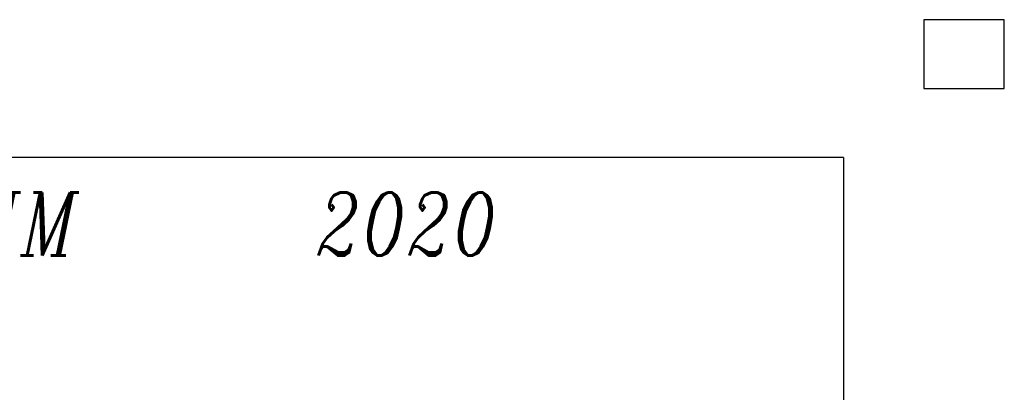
# Model space of a CAD drawing. Extents: x 5634 to 6145, y -878 to -510.
# Tile 28 of 28: x 5957 to 6145, y -581 to -510. Entities that reach past the tile are written whole.
import ezdxf
from ezdxf.enums import TextEntityAlignment as Align

# ---------------------------------------------------------------- set-up
doc = ezdxf.new("R2010")
doc.units = 0
doc.header["$MEASUREMENT"] = 0
doc.layers.get('0').update_dxf_attribs({"linetype": 'CONTINUOUS'})
doc.layers.add('0-0-9300-003', color=7, linetype='CONTINUOUS')
doc.layers.add('0-003-C11', color=5, linetype='CONTINUOUS')
doc.styles.add('ITALICC', font='italicc')

# ---------------------------------------------------------------- blocks, each defined once
blk = doc.blocks.new('A4')
at = {"layer": '0-003-C11', "linetype": 'Continuous'}
for q in [(7511.95, -2318.78), (7306.95, -2610.78)]:
    blk.add_line((7306.95, -2318.78), q, dxfattribs=at)

msp = doc.modelspace()

# ---------------------------------------------------------------- linework, layer by layer
at = {"linetype": 'Continuous'}
msp.add_lwpolyline([(6144.681, -509.84), (6129.386, -509.84), (6129.386, -522.94), (6144.681, -522.94)], close=True, dxfattribs=at)

# ---------------------------------------------------------------- block references
at = {"layer": '0-0-9300-003', "color": 7, "linetype": 'Continuous', "xscale": 1.539999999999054, "yscale": 1.539999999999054, "zscale": 1.539999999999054, "rotation": 270}
msp.add_blockref('A4', (9685.016, 10716.657), dxfattribs=at)

# ---------------------------------------------------------------- texts
at = {"layer": '0-0-9300-003', "color": 7, "linetype": 'Continuous', "style": 'ITALICC', "width": 0.8}
msp.add_text('JetNet 3710Gf   ID   DIM      2020', height=12, dxfattribs=at).set_placement((5911.479, -550.735), align=Align.MIDDLE)

doc.saveas('drawing.dxf')
